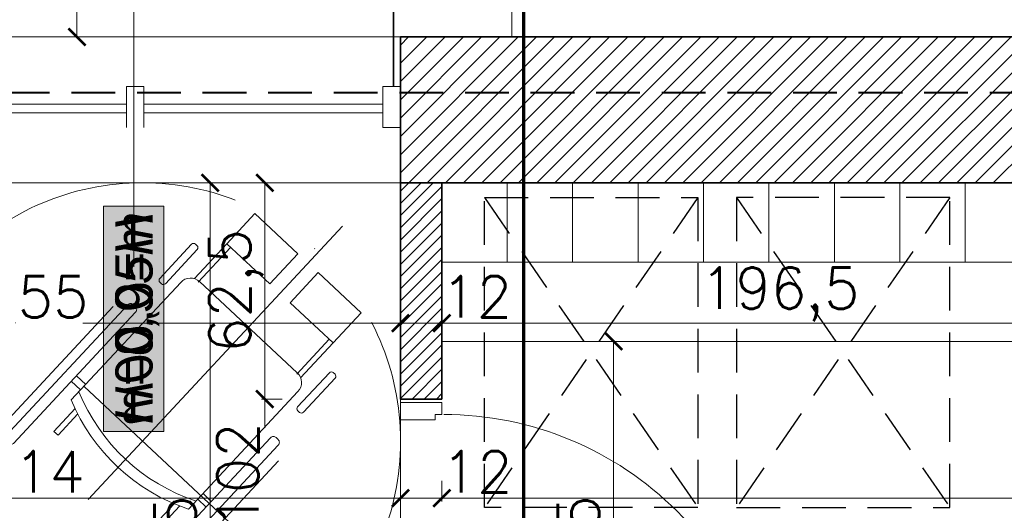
# Model space of a CAD drawing. Header units: millimetres. Extents: x -740 to 33545, y 5178 to 22494.
# Tile 179 of 256: x 10170 to 10456, y 10697 to 10839. Entities that reach past the tile are written whole.
import ezdxf
from ezdxf.lldxf.tags import DXFTag

# ---------------------------------------------------------------- set-up
doc = ezdxf.new("R2010")
doc.units = ezdxf.units.MM
doc.header["$MEASUREMENT"] = 0
for name, pattern in [('ACAD_ISO10W100', [18, 12, -3, 0, -3]), ('DASHED', [19.05, 12.7, -6.35]), ('DASHED2', [9.525, 6.35, -3.175])]:
    doc.linetypes.add(name, pattern=pattern)
doc.layers.get('Defpoints').update_dxf_attribs({"color": 252})
for name, color, linetype in [('_I_EKO_PODKLAD 3', 252, 'Continuous'), ('D-opis', 252, 'Continuous'), ('stolarka', 252, 'Continuous')]:
    doc.layers.add(name, color=color, linetype=linetype)
for name, color, linetype, lineweight in [('_IS_POZA_ZAKRESEM', 2, 'DASHED', 40), ('A_istniejące ściany', 252, 'Continuous', 35), ('A_izolacja', 252, 'Continuous', 9), ('A_l.przerywana', 252, 'ICAD_ISO03W100', 9), ('A_opisy', 252, 'Continuous', 15), ('A_projektowane sciany', 252, 'Continuous', 35), ('A_wyposażenie', 252, 'Continuous', 9), ('A_ściany projektowane', 252, 'Continuous', 35), ('k_wyburzenia widoczne', 252, 'PNEUMATIC2', 18), ('l.przerywana', 252, 'ICAD_ISO03W100', 5), ('l.wypełnien', 252, 'Continuous', 5), ('Nowe_820-G Rysunki Obrazki_Nr_pióra__23', 252, 'Continuous', 15), ('szraf1', 252, 'Continuous', 5), ('wymiarowanie', 252, 'Continuous', 9)]:
    doc.layers.add(name, color=color, linetype=linetype, lineweight=lineweight)
doc.styles.add('ARIALL', font='GOTHIC.TTF', dxfattribs={"height": 40})
doc.styles.add('styl2', font='simplex.shx')
tags = doc.linetypes.add('DASH', pattern=[15, 10, -5]).pattern_tags.tags
tags[6:7] = [DXFTag(74, 4), DXFTag(75, 0), DXFTag(340, '0'), DXFTag(46, 0.0), DXFTag(50, 0.0), DXFTag(44, 0.0), DXFTag(45, 0.0)]
tags[4:5] = [DXFTag(74, 4), DXFTag(75, 0), DXFTag(340, '0'), DXFTag(46, 0.0), DXFTag(50, 0.0), DXFTag(44, 0.0), DXFTag(45, 0.0)]
tags = doc.linetypes.add('ICAD_ISO03W100', pattern=[30, 12, -18]).pattern_tags.tags
tags[6:7] = [DXFTag(74, 4), DXFTag(75, 0), DXFTag(340, '0'), DXFTag(46, 1.0), DXFTag(50, 0.0), DXFTag(44, 0.0), DXFTag(45, 0.0)]
tags[4:5] = [DXFTag(74, 4), DXFTag(75, 0), DXFTag(340, '0'), DXFTag(46, 1.0), DXFTag(50, 0.0), DXFTag(44, 0.0), DXFTag(45, 0.0)]
doc.linetypes.add('PNEUMATIC2', pattern='A,0.5,-0.25,["//",Standard,S=0.2,R=0,X=-0.1,Y=-0.1],-0.25', length=1)
doc.dimstyles.new('Skala 1-50', dxfattribs={"dimtxt": 12, "dimasz": 5, "dimexe": 1, "dimexo": 1, "dimgap": 1.5, "dimtad": 1, "dimdec": 1, "dimrnd": 0.5, "dimtxsty": 'styl2', "dimblk": 'ARCHTICK', "dimcen": 5, "dimadec": 0, "dimazin": 0, "dimtfac": 1, "dimtdec": 1, "dimtmove": 1, "dimatfit": 3, "dimldrblk": 'ARCHTICK', "dimfxl": 0, "dimlwd": -1, "dimlwe": -1, "dimarcsym": 0})

# ---------------------------------------------------------------- blocks, each defined once
blk = doc.blocks.new('FOTEL-K')
at = {"linetype": 'ACAD_ISO10W100'}
for p, q in [((5.633, 7.569), (-5.633, -7.569)), ((7.569, -5.633), (-7.569, 5.633))]:
    blk.add_line(p, q, dxfattribs=at)
for p, q in [((0.222, 4.361), (4.187, 1.41)), ((-0.001, 2.861), (-0.108, 2.718)), ((0.798, 2.266), (-0.001, 2.861)), ((-0.108, 2.718), (0.638, 2.163)), ((1.062, 2.419), (5.201, -0.661)), ((1.629, 2.451), (1.412, 2.159)), ((1.827, 2.303), (1.61, 2.011)), ((-2.741, -0.82), (-2.635, -0.677)), ((-1.941, -1.415), (-2.741, -0.82)), ((-2.635, -0.677), (-1.889, -1.232)), ((5.289, -1.263), (2.729, -4.704)), ((6.489, -2.135), (5.265, -1.224)), ((6.591, -1.997), (5.367, -1.086)), ((-4.113, -1.465), (-0.148, -4.416)), ((2.127, -4.792), (-2.012, -1.712)), ((-1.663, -1.972), (-1.907, -2.301)), ((-1.465, -2.119), (-1.709, -2.448)), ((3.908, -5.603), (2.684, -4.692)), ((3.805, -5.74), (2.581, -4.829))]:
    blk.add_line(p, q)
for points in [[(4.297, 0.733), (4.246, 0.664, -0.414214), (4.065, 0.637), (-0.557, 4.077, -0.414214), (-0.584, 4.258), (-0.532, 4.327, -0.414214), (-0.352, 4.353), (4.271, 0.913, -0.414214)], [(6.473, -0.994), (6.427, -1.056, -0.414214), (6.307, -1.074), (5.103, -0.178, -0.414214), (5.085, -0.058), (5.132, 0.004, -0.414214), (5.252, 0.022), (6.456, -0.874, -0.414214)], [(0.556, -4.295), (0.505, -4.364, -0.414214), (0.324, -4.39), (-4.298, -0.95, -0.414214), (-4.325, -0.769), (-4.273, -0.7, -0.414214), (-4.093, -0.674), (0.53, -4.114, -0.414214)], [(2.811, -5.915), (2.857, -5.853, 0.414214), (2.839, -5.733), (1.636, -4.837, 0.414214), (1.515, -4.855), (1.469, -4.917, 0.414214), (1.487, -5.037), (2.691, -5.933, 0.414214)]]:
    blk.add_lwpolyline(points, format="xyb", close=True)
for points in [[(7.655, -2.789), (6.591, -1.997), (5.464, -3.512), (6.527, -4.304)], [(4.869, -6.532), (3.805, -5.74), (4.933, -4.225), (5.997, -5.017)]]:
    blk.add_lwpolyline(points, close=True)
blk.add_circle((0, 0), 8.291, dxfattribs=at)
for centre, radius, start, end in [((4.045, -3.01), 6.195, 118.7855, 167.9004), ((4.33, -3.223), 6.195, 118.7855, 167.9004), ((4.944, -1.006), 0.43, 323.343, 53.343), ((2.384, -4.447), 0.43, 233.343, 323.343)]:
    blk.add_arc(centre, radius, start, end)
blk = doc.blocks.new('_ArchTick')
at = {"color": 0, "linetype": 'ByBlock', "const_width": 0.15}
blk.add_lwpolyline([(-0.5, -0.5), (0.5, 0.5)], dxfattribs=at)
blk = doc.blocks.new('*D2107')
at = {"layer": 'Defpoints', "color": 0}
for p in [(10174.99, 10854.32), (10171.87, 10834.32), (10186.5, 10834.32)]:
    blk.add_point(p, dxfattribs=at)
at = {"layer": 'wymiarowanie', "color": 0}
for p, q in [((10186.5, 10854.32), (10186.5, 10888.52)), ((10181.5, 10854.32), (10187.5, 10854.32)), ((10186.5, 10854.32), (10186.5, 10834.32)), ((10181.5, 10834.32), (10187.5, 10834.32))]:
    blk.add_line(p, q, dxfattribs=at)
at = {"layer": 'wymiarowanie', "color": 0, "xscale": 5, "yscale": 5, "zscale": 5}
for p, rotation in [((10186.5, 10854.32), 90), ((10186.5, 10834.32), 270)]:
    blk.add_blockref('_ArchTick', p, dxfattribs=dict(at, rotation=rotation))
at = {"layer": 'wymiarowanie', "color": 0, "insert": (10178.7, 10878.29), "char_height": 12, "attachment_point": 5, "rotation": 90, "style": 'styl2'}
blk.add_mtext('20', dxfattribs=at)
blk = doc.blocks.new('*D2234')
at = {"layer": 'Defpoints', "color": 0}
for p in [(10066.23, 10728.73), (10280.43, 10720.32), (10280.43, 10700.5)]:
    blk.add_point(p, dxfattribs=at)
at = {"layer": 'wymiarowanie', "color": 0}
for p, q in [((10066.23, 10705.5), (10066.23, 10699.5)), ((10280.43, 10705.5), (10280.43, 10699.5)), ((10066.23, 10700.5), (10280.43, 10700.5))]:
    blk.add_line(p, q, dxfattribs=at)
at = {"layer": 'wymiarowanie', "color": 0, "xscale": 5, "yscale": 5, "zscale": 5, "rotation": 180}
blk.add_blockref('_ArchTick', (10066.23, 10700.5), dxfattribs=at)
at = {"layer": 'wymiarowanie', "color": 0, "xscale": 5, "yscale": 5, "zscale": 5}
blk.add_blockref('_ArchTick', (10280.43, 10700.5), dxfattribs=at)
at = {"layer": 'wymiarowanie', "color": 0, "insert": (10173.33, 10708.15), "char_height": 12, "attachment_point": 5, "style": 'styl2'}
blk.add_mtext('214', dxfattribs=at)
blk = doc.blocks.new('*D2235')
at = {"layer": 'Defpoints', "color": 0}
for p in [(10280.43, 10720.32), (10292.43, 10720.98), (10292.43, 10700.5)]:
    blk.add_point(p, dxfattribs=at)
at = {"layer": 'wymiarowanie', "color": 0}
for p, q in [((10280.43, 10705.5), (10280.43, 10699.5)), ((10292.43, 10705.5), (10292.43, 10699.5)), ((10280.43, 10700.5), (10292.43, 10700.5))]:
    blk.add_line(p, q, dxfattribs=at)
at = {"layer": 'wymiarowanie', "color": 0, "xscale": 5, "yscale": 5, "zscale": 5, "rotation": 180}
blk.add_blockref('_ArchTick', (10280.43, 10700.5), dxfattribs=at)
at = {"layer": 'wymiarowanie', "color": 0, "xscale": 5, "yscale": 5, "zscale": 5}
blk.add_blockref('_ArchTick', (10292.43, 10700.5), dxfattribs=at)
at = {"layer": 'wymiarowanie', "color": 0, "insert": (10302.69, 10708.15), "char_height": 12, "attachment_point": 5, "style": 'styl2'}
blk.add_mtext('12', dxfattribs=at)
blk = doc.blocks.new('*D2236')
at = {"layer": 'Defpoints', "color": 0}
for p in [(10670.47, 10729.71), (10292.43, 10720.98), (10670.47, 10700.5)]:
    blk.add_point(p, dxfattribs=at)
at = {"layer": 'wymiarowanie', "color": 0}
for p, q in [((10292.43, 10705.5), (10292.43, 10699.5)), ((10670.47, 10705.5), (10670.47, 10699.5)), ((10292.43, 10700.5), (10670.47, 10700.5))]:
    blk.add_line(p, q, dxfattribs=at)
at = {"layer": 'wymiarowanie', "color": 0, "xscale": 5, "yscale": 5, "zscale": 5, "rotation": 180}
blk.add_blockref('_ArchTick', (10292.43, 10700.5), dxfattribs=at)
at = {"layer": 'wymiarowanie', "color": 0, "xscale": 5, "yscale": 5, "zscale": 5}
blk.add_blockref('_ArchTick', (10670.47, 10700.5), dxfattribs=at)
at = {"layer": 'wymiarowanie', "color": 0, "insert": (10481.45, 10708.3), "char_height": 12, "attachment_point": 5, "style": 'styl2'}
blk.add_mtext('378', dxfattribs=at)
blk = doc.blocks.new('*D2275')
at = {"layer": 'Defpoints', "color": 0}
for p in [(10342.32, 10745.99), (10344.42, 10745.99), (10344.42, 10610.52)]:
    blk.add_point(p, dxfattribs=at)
at = {"layer": 'wymiarowanie', "color": 0}
for p, q in [((10343.42, 10745.99), (10341.32, 10745.99)), ((10342.32, 10610.52), (10342.32, 10745.99)), ((10343.42, 10610.52), (10341.32, 10610.52))]:
    blk.add_line(p, q, dxfattribs=at)
at = {"layer": 'wymiarowanie', "color": 0, "xscale": 5, "yscale": 5, "zscale": 5}
for p, rotation in [((10342.32, 10745.99), 90), ((10342.32, 10610.52), 270)]:
    blk.add_blockref('_ArchTick', p, dxfattribs=dict(at, rotation=rotation))
at = {"layer": 'wymiarowanie', "color": 0, "insert": (10333.97, 10678.26), "char_height": 12, "attachment_point": 5, "rotation": 90, "style": 'styl2'}
blk.add_mtext('135,5', dxfattribs=at)
blk = doc.blocks.new('*D2595')
at = {"layer": 'Defpoints', "color": 0}
for p in [(10125.49, 10774.55), (10280.43, 10774.55), (10280.43, 10751.3)]:
    blk.add_point(p, dxfattribs=at)
at = {"layer": 'wymiarowanie', "color": 0}
for p, q in [((10125.49, 10756.3), (10125.49, 10750.3)), ((10280.43, 10756.3), (10280.43, 10750.3)), ((10125.49, 10751.3), (10160.59, 10751.3)), ((10280.43, 10751.3), (10188.23, 10751.3))]:
    blk.add_line(p, q, dxfattribs=at)
at = {"layer": 'wymiarowanie', "color": 0, "xscale": 5, "yscale": 5, "zscale": 5, "rotation": 180}
blk.add_blockref('_ArchTick', (10125.49, 10751.3), dxfattribs=at)
at = {"layer": 'wymiarowanie', "color": 0, "xscale": 5, "yscale": 5, "zscale": 5}
blk.add_blockref('_ArchTick', (10280.43, 10751.3), dxfattribs=at)
at = {"layer": 'wymiarowanie', "color": 0, "insert": (10174.41, 10758.95), "char_height": 12, "attachment_point": 5, "style": 'styl2'}
blk.add_mtext('155', dxfattribs=at)
blk = doc.blocks.new('*D2596')
at = {"layer": 'Defpoints', "color": 0}
for p in [(10280.43, 10774.55), (10292.43, 10774.55), (10292.43, 10751.3)]:
    blk.add_point(p, dxfattribs=at)
at = {"layer": 'wymiarowanie', "color": 0}
for p, q in [((10280.43, 10756.3), (10280.43, 10750.3)), ((10292.43, 10756.3), (10292.43, 10750.3)), ((10280.43, 10751.3), (10292.43, 10751.3))]:
    blk.add_line(p, q, dxfattribs=at)
at = {"layer": 'wymiarowanie', "color": 0, "xscale": 5, "yscale": 5, "zscale": 5, "rotation": 180}
blk.add_blockref('_ArchTick', (10280.43, 10751.3), dxfattribs=at)
at = {"layer": 'wymiarowanie', "color": 0, "xscale": 5, "yscale": 5, "zscale": 5}
blk.add_blockref('_ArchTick', (10292.43, 10751.3), dxfattribs=at)
at = {"layer": 'wymiarowanie', "color": 0, "insert": (10302.56, 10758.95), "char_height": 12, "attachment_point": 5, "style": 'styl2'}
blk.add_mtext('12', dxfattribs=at)
blk = doc.blocks.new('*D2597')
at = {"layer": 'Defpoints', "color": 0}
for p in [(10292.43, 10774.55), (10488.71, 10774.55), (10488.71, 10751.3)]:
    blk.add_point(p, dxfattribs=at)
at = {"layer": 'wymiarowanie', "color": 0}
for p, q in [((10292.43, 10756.3), (10292.43, 10750.3)), ((10488.71, 10756.3), (10488.71, 10750.3)), ((10292.43, 10751.3), (10488.71, 10751.3))]:
    blk.add_line(p, q, dxfattribs=at)
at = {"layer": 'wymiarowanie', "color": 0, "xscale": 5, "yscale": 5, "zscale": 5, "rotation": 180}
blk.add_blockref('_ArchTick', (10292.43, 10751.3), dxfattribs=at)
at = {"layer": 'wymiarowanie', "color": 0, "xscale": 5, "yscale": 5, "zscale": 5}
blk.add_blockref('_ArchTick', (10488.71, 10751.3), dxfattribs=at)
at = {"layer": 'wymiarowanie', "color": 0, "insert": (10390.57, 10759.65), "char_height": 12, "attachment_point": 5, "style": 'styl2'}
blk.add_mtext('196,5', dxfattribs=at)
blk = doc.blocks.new('*D2759')
at = {"layer": 'Defpoints', "color": 0}
for p in [(10280.43, 10791.99), (10241.04, 10729.26), (10280.43, 10729.26)]:
    blk.add_point(p, dxfattribs=at)
at = {"layer": 'wymiarowanie', "color": 0}
for p, q in [((10246.04, 10791.99), (10240.04, 10791.99)), ((10241.04, 10791.99), (10241.04, 10729.26)), ((10246.04, 10729.26), (10240.04, 10729.26))]:
    blk.add_line(p, q, dxfattribs=at)
at = {"layer": 'wymiarowanie', "color": 0, "xscale": 5, "yscale": 5, "zscale": 5}
for p, rotation in [((10241.04, 10791.99), 90), ((10241.04, 10729.26), 270)]:
    blk.add_blockref('_ArchTick', p, dxfattribs=dict(at, rotation=rotation))
at = {"layer": 'wymiarowanie', "color": 0, "insert": (10232.69, 10760.62), "char_height": 12, "attachment_point": 5, "rotation": 90, "style": 'styl2'}
blk.add_mtext('62,5', dxfattribs=at)
blk = doc.blocks.new('*D2760')
at = {"layer": 'Defpoints', "color": 0}
for p in [(10280.43, 10729.26), (10241.04, 10627.26), (10280.43, 10627.26)]:
    blk.add_point(p, dxfattribs=at)
at = {"layer": 'wymiarowanie', "color": 0}
for p, q in [((10246.04, 10729.26), (10240.04, 10729.26)), ((10241.04, 10729.26), (10241.04, 10720.96)), ((10241.04, 10627.26), (10241.04, 10693.2)), ((10246.04, 10627.26), (10240.04, 10627.26))]:
    blk.add_line(p, q, dxfattribs=at)
at = {"layer": 'wymiarowanie', "color": 0, "xscale": 5, "yscale": 5, "zscale": 5}
for p, rotation in [((10241.04, 10729.26), 90), ((10241.04, 10627.26), 270)]:
    blk.add_blockref('_ArchTick', p, dxfattribs=dict(at, rotation=rotation))
at = {"layer": 'wymiarowanie', "color": 0, "insert": (10233.24, 10707.08), "char_height": 12, "attachment_point": 5, "rotation": 90, "style": 'styl2'}
blk.add_mtext('102', dxfattribs=at)
blk = doc.blocks.new('*D2764')
at = {"layer": 'Defpoints', "color": 0}
for p in [(10225.17, 10791.99), (10246.04, 10791.99), (10245.86, 10564.52)]:
    blk.add_point(p, dxfattribs=at)
at = {"layer": 'wymiarowanie', "color": 0}
for p, q in [((10230.17, 10791.99), (10224.17, 10791.99)), ((10225.17, 10564.52), (10225.17, 10791.99)), ((10230.17, 10564.52), (10224.17, 10564.52))]:
    blk.add_line(p, q, dxfattribs=at)
at = {"layer": 'wymiarowanie', "color": 0, "xscale": 5, "yscale": 5, "zscale": 5}
for p, rotation in [((10225.17, 10791.99), 90), ((10225.17, 10564.52), 270)]:
    blk.add_blockref('_ArchTick', p, dxfattribs=dict(at, rotation=rotation))
at = {"layer": 'wymiarowanie', "color": 0, "insert": (10216.82, 10678.26), "char_height": 12, "attachment_point": 5, "rotation": 90, "style": 'styl2'}
blk.add_mtext('227,5', dxfattribs=at)

msp = doc.modelspace()

# ---------------------------------------------------------------- hatches: boundary and pattern name
at = {"layer": 'A_opisy', "ltscale": 0.3}
msp.add_hatch(color=256, dxfattribs=at).paths.add_polyline_path([(10194.2, 10785.27), (10194.2, 10719.81), (10211.73, 10719.81), (10211.73, 10785.27)])
msp.add_hatch(color=256, dxfattribs=at).paths.add_polyline_path([(10194.2, 10785.27), (10194.2, 10719.81), (10211.73, 10719.81), (10211.73, 10785.27)])
msp.add_hatch(color=256, dxfattribs=at).paths.add_polyline_path([(10194.2, 10785.27), (10194.2, 10719.81), (10211.73, 10719.81), (10211.73, 10785.27)])
msp.add_hatch(color=256, dxfattribs=at).paths.add_polyline_path([(10194.2, 10785.27), (10194.2, 10719.81), (10211.73, 10719.81), (10211.73, 10785.27)])
at = {"layer": 'l.wypełnien'}
h = msp.add_hatch(dxfattribs=at)
h.set_pattern_fill('ANSI31', color=256, scale=30, style=0)
h.paths.add_polyline_path([(11009.41, 10808.08), (11009.41, 10791.99), (11103.57, 10791.99), (11103.57, 10816.54), (11178.57, 10816.54), (11178.57, 10791.99), (11191.45, 10791.99), (11191.45, 10834.32), (11169.43, 10834.32), (11169.43, 11134.32), (11169.43, 11331.32), (11249.87, 11331.32), (11249.87, 11346.56), (11249.87, 11358.41), (11249.87, 11374.5), (11169.43, 11374.5), (11126.25, 11374.5), (11126.25, 11134.32), (11126.25, 10834.32), (11009.41, 10834.32), (11009.41, 10819.93)])
h.paths.add_polyline_path([(11404.81, 11374.5), (11404.81, 11331.32), (11602.93, 11331.32), (11602.93, 11374.5)])
h.paths.add_polyline_path([(10316.23, 10791.99), (10406.43, 10791.99), (10425.43, 10791.99), (10444.43, 10791.99), (10463.43, 10791.99), (10488.71, 10791.99), (10488.71, 10808.08), (10488.71, 10819.93), (10488.71, 10834.32), (10316.23, 10834.32)])
h.paths.add_polyline_path([(10717.86, 10791.99), (10854.47, 10791.99), (10854.47, 10834.32), (10717.86, 10834.32)])
h.paths.add_polyline_path([(10643.65, 10834.32), (10643.65, 10819.93), (10643.65, 10808.08), (10643.65, 10791.99), (10717.86, 10791.99), (10717.86, 10834.32)])
h.paths.add_polyline_path([(11757.87, 11374.5), (11757.87, 11331.32), (11799.42, 11331.32), (11799.42, 11374.5)])
h.paths.add_polyline_path([(10280.43, 10834.32), (10280.43, 10791.99), (10316.23, 10791.99), (10316.23, 10834.32)])
h = msp.add_hatch(dxfattribs=at)
h.set_pattern_fill('ANSI31', color=256, scale=20, style=0)
h.paths.add_polyline_path([(10002.23, 10552.52), (10002.23, 10564.52), (10182.4, 10564.52), (10259.5, 10564.52), (10280.43, 10564.52), (10280.43, 10627.26), (10292.43, 10627.26), (10292.43, 10564.52), (10316.23, 10564.52), (10316.23, 10552.52)])
h.paths.add_polyline_path([(10544.19, 10552.52), (10544.19, 10564.52), (10316.23, 10564.52), (10292.43, 10564.52), (10316.23, 10564.52), (10316.23, 10564.52), (10316.23, 10552.52)])
h.paths.add_polyline_path([(10280.43, 10791.99), (10280.43, 10729.26), (10292.43, 10729.26), (10292.43, 10791.99)])

# ---------------------------------------------------------------- linework, layer by layer
at = {"layer": '_I_EKO_PODKLAD 3', "color": 252, "linetype": 'DASHED2', "ltscale": 2}
for p, q in [((10366.82, 10787.78), (10304.82, 10697.78)), ((10304.82, 10787.78), (10366.82, 10697.78)), ((10366.82, 10787.78), (10304.82, 10697.78)), ((10377.99, 10787.78), (10439.99, 10697.78)), ((10439.99, 10787.78), (10377.99, 10697.78)), ((10377.99, 10787.78), (10439.99, 10697.78))]:
    msp.add_line(p, q, dxfattribs=at)
for points in [[(10366.82, 10787.78), (10366.82, 10697.78), (10304.82, 10697.78), (10304.82, 10787.78)], [(10366.82, 10787.78), (10366.82, 10697.78), (10304.82, 10697.78), (10304.82, 10787.78)], [(10377.99, 10787.78), (10377.99, 10697.78), (10439.99, 10697.78), (10439.99, 10787.78)], [(10377.99, 10787.78), (10377.99, 10697.78), (10439.99, 10697.78), (10439.99, 10787.78)]]:
    msp.add_lwpolyline(points, close=True, dxfattribs=at)
at = {"layer": '_IS_POZA_ZAKRESEM'}
msp.add_line((9899.13, 10818.16), (11152.06, 10818.16), dxfattribs=at)
at = {"layer": 'A_istniejące ściany'}
for points in [[(10488.71, 10834.32), (10280.43, 10834.32)], [(10280.43, 10834.32), (10280.43, 10791.99)], [(10280.43, 10834.32), (10280.43, 10819.93)], [(10280.43, 10808.08), (10280.43, 10819.93)], [(10280.43, 10808.08), (10280.43, 10791.99)], [(10280.43, 10791.99), (10488.71, 10791.99)], [(10488.71, 10791.99), (10280.43, 10791.99)]]:
    msp.add_lwpolyline(points, dxfattribs=at)
at = {"layer": 'A_izolacja', "lineweight": 35}
msp.add_line((10278.43, 10819.93), (10278.43, 10854.32), dxfattribs=at)
at = {"layer": 'A_l.przerywana', "ltscale": 0.3}
for points in [[(10125.49, 10834.32), (10280.43, 10834.32)], [(10125.49, 10834.32), (10280.43, 10834.32)], [(10280.43, 10791.99), (10125.49, 10791.99)], [(10280.43, 10729.26), (10292.43, 10729.26)]]:
    msp.add_lwpolyline(points, dxfattribs=at)
at = {"layer": 'A_opisy'}
msp.add_line((10202.96, 10901.06), (10202.96, 10767.59), dxfattribs=at)
at = {"layer": 'A_opisy', "ltscale": 0.3}
msp.add_lwpolyline([(10194.2, 10785.27), (10194.2, 10719.81), (10211.73, 10719.81), (10211.73, 10785.27)], close=True, dxfattribs=at)
msp.add_lwpolyline([(10194.2, 10785.27), (10194.2, 10719.81), (10211.73, 10719.81), (10211.73, 10785.27)], close=True, dxfattribs=at)
msp.add_lwpolyline([(10194.2, 10785.27), (10194.2, 10719.81), (10211.73, 10719.81), (10211.73, 10785.27)], close=True, dxfattribs=at)
msp.add_lwpolyline([(10194.2, 10785.27), (10194.2, 10719.81), (10211.73, 10719.81), (10211.73, 10785.27)], close=True, dxfattribs=at)
at = {"layer": 'A_projektowane sciany'}
msp.add_line((10292.43, 10729.26), (10280.43, 10729.26), dxfattribs=at)
at = {"layer": 'A_wyposażenie', "ltscale": 2}
for points in [[(10292.43, 10791.99), (10292.43, 10768.99), (10406.43, 10768.99), (10406.43, 10791.99)], [(10292.43, 10791.99), (10292.43, 10768.99), (10406.43, 10768.99), (10406.43, 10791.99)], [(10292.43, 10768.99), (10292.43, 10745.99), (10463.43, 10745.99), (10463.43, 10768.99)], [(10292.43, 10768.99), (10292.43, 10745.99), (10463.43, 10745.99), (10463.43, 10768.99)]]:
    msp.add_lwpolyline(points, close=True, dxfattribs=at)
at = {"layer": 'A_wyposażenie', "ltscale": 0.5}
for points in [[(10311.43, 10791.99), (10311.43, 10768.99), (10330.43, 10768.99), (10330.43, 10791.99)], [(10311.43, 10791.99), (10311.43, 10768.99), (10330.43, 10768.99), (10330.43, 10791.99)], [(10330.43, 10791.99), (10330.43, 10768.99), (10349.43, 10768.99), (10349.43, 10791.99)], [(10330.43, 10791.99), (10330.43, 10768.99), (10349.43, 10768.99), (10349.43, 10791.99)], [(10368.43, 10791.99), (10368.43, 10768.99), (10387.43, 10768.99), (10387.43, 10791.99)], [(10368.43, 10791.99), (10368.43, 10768.99), (10387.43, 10768.99), (10387.43, 10791.99)], [(10406.43, 10791.99), (10406.43, 10768.99), (10425.43, 10768.99), (10425.43, 10791.99)], [(10406.43, 10791.99), (10406.43, 10768.99), (10425.43, 10768.99), (10425.43, 10791.99)], [(10425.43, 10791.99), (10425.43, 10768.99), (10444.43, 10768.99), (10444.43, 10791.99)], [(10425.43, 10791.99), (10425.43, 10768.99), (10444.43, 10768.99), (10444.43, 10791.99)], [(10444.43, 10791.99), (10444.43, 10768.99), (10463.43, 10768.99), (10463.43, 10791.99)]]:
    msp.add_lwpolyline(points, close=True, dxfattribs=at)
at = {"layer": 'A_ściany projektowane'}
for p, q in [((10280.43, 10791.99), (10280.43, 10729.26)), ((10292.43, 10791.99), (10292.43, 10729.26))]:
    msp.add_line(p, q, dxfattribs=at)
at = {"layer": 'D-opis', "linetype": 'DASH', "lineweight": 0, "ltscale": 2.5, "const_width": 1}
msp.add_lwpolyline([(10316.23, 9432.01), (10316.23, 10977.35)], dxfattribs=at)
at = {"layer": 'k_wyburzenia widoczne', "ltscale": 20}
msp.add_lwpolyline([(10312.81, 10834.32), (10312.81, 11059.54)], dxfattribs=at)
at = {"layer": 'l.przerywana', "ltscale": 0.3}
msp.add_lwpolyline([(10292.43, 10627.26), (10280.43, 10627.26), (10280.43, 10729.26), (10292.43, 10729.26)], dxfattribs=at)
at = {"layer": 'Nowe_820-G Rysunki Obrazki_Nr_pióra__23', "linetype": 'Continuous', "lineweight": 15}
for points in [[(10205.93, 10819.93), (10200.85, 10819.93)], [(10200.85, 10819.93), (10200.85, 10808.08)], [(10205.93, 10808.08), (10205.93, 10819.93)], [(10280.43, 10819.93), (10275.35, 10819.93)], [(10275.35, 10819.93), (10275.35, 10808.08)], [(10200.85, 10814.85), (10130.57, 10814.85)], [(10200.85, 10812.31), (10200.85, 10814.85)], [(10275.35, 10814.85), (10205.93, 10814.85)], [(10205.93, 10814.85), (10205.93, 10812.31)], [(10275.35, 10812.31), (10275.35, 10814.85)], [(10130.57, 10812.31), (10200.85, 10812.31)], [(10205.93, 10812.31), (10275.35, 10812.31)], [(10275.35, 10808.08), (10280.43, 10808.08)]]:
    msp.add_lwpolyline(points, dxfattribs=at)
at = {"layer": 'stolarka', "lineweight": 9}
msp.add_lwpolyline([(10290.46, 10723.26), (10290.46, 10724.77), (10292.43, 10724.77), (10292.43, 10728.31), (10280.43, 10728.31), (10280.43, 10723.26), (10290.46, 10723.26)], dxfattribs=at)
at = {"layer": 'stolarka', "linetype": 'ICAD_ISO03W100', "lineweight": 13, "ltscale": 0.3}
msp.add_arc((10293.01, 10629), 95.77, 359.9469, 89.9997, dxfattribs=at)

# ---------------------------------------------------------------- block references
at = {"layer": 'szraf1', "linetype": 'ByBlock', "xscale": -9.036144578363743, "yscale": 9.03614457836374, "zscale": 9.036144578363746, "rotation": 190.3790015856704}
msp.add_blockref('FOTEL-K', (10205.51, 10717.07), dxfattribs=at)

# ---------------------------------------------------------------- texts
at = {"layer": 'A_opisy', "ltscale": 0.3, "insert": (10197.65, 10721.92), "char_height": 10.8, "width": 109.7533, "attachment_point": 1, "rotation": 90, "style": 'ARIALL'}
msp.add_mtext('{\\fArial|b0|i1|c238|p34;H=0,95m}', dxfattribs=at)
at = {"layer": 'A_opisy', "ltscale": 0.3, "extrusion": (0, 0, -1), "insert": (10197.65, 10783.15), "char_height": 10.8, "width": 109.7533, "attachment_point": 1, "text_direction": (0, -1, 0), "style": 'ARIALL'}
msp.add_mtext('{\\fArial|b0|i1|c238|p34;H=0,00m}', dxfattribs=at)

# ---------------------------------------------------------------- dimensions: what is measured, and where the dimension line sits
at = {"layer": 'wymiarowanie'}
for base, p1, p2, picture, middle in [((10186.5, 10834.32), (10174.99, 10854.32), (10171.87, 10834.32), '*D2107', (10186.5, 10878.29)), ((10241.04, 10627.26), (10280.43, 10729.26), (10280.43, 10627.26), '*D2760', (10241.04, 10707.08))]:
    dim = msp.add_linear_dim(base=base, p1=p1, p2=p2, angle=90, dimstyle='Skala 1-50', dxfattribs=at)
    dim.commit()
    dim.dimension.update_dxf_attribs({"geometry": picture, "text_midpoint": middle, "dimtype": 160})
for base, p1, p2, picture, middle in [((10225.17, 10791.99), (10245.86, 10564.52), (10246.04, 10791.99), '*D2764', (10216.82, 10678.26)), ((10241.04, 10729.26), (10280.43, 10791.99), (10280.43, 10729.26), '*D2759', (10232.69, 10760.62)), ((10342.32, 10745.99), (10344.42, 10610.52), (10344.42, 10745.99), '*D2275', (10333.97, 10678.26))]:
    dim = msp.add_linear_dim(base=base, p1=p1, p2=p2, angle=90, dimstyle='Skala 1-50', dxfattribs=at)
    dim.commit()
    dim.dimension.update_dxf_attribs({"geometry": picture, "text_midpoint": middle})
for base, p1, p2, picture, middle in [((10280.43, 10751.3), (10125.49, 10774.55), (10280.43, 10774.55), '*D2595', (10174.41, 10751.3)), ((10292.43, 10751.3), (10280.43, 10774.55), (10292.43, 10774.55), '*D2596', (10302.56, 10751.3)), ((10292.43, 10700.5), (10280.43, 10720.32), (10292.43, 10720.98), '*D2235', (10302.69, 10700.5))]:
    dim = msp.add_linear_dim(base=base, p1=p1, p2=p2, dimstyle='Skala 1-50', dxfattribs=at)
    dim.commit()
    dim.dimension.update_dxf_attribs({"geometry": picture, "text_midpoint": middle, "dimtype": 160})
for base, p1, p2, picture, middle in [((10488.71, 10751.3), (10292.43, 10774.55), (10488.71, 10774.55), '*D2597', (10390.57, 10759.65)), ((10280.43, 10700.5), (10066.23, 10728.73), (10280.43, 10720.32), '*D2234', (10173.33, 10708.15)), ((10670.47, 10700.5), (10292.43, 10720.98), (10670.47, 10729.71), '*D2236', (10481.45, 10708.3))]:
    dim = msp.add_linear_dim(base=base, p1=p1, p2=p2, dimstyle='Skala 1-50', dxfattribs=at)
    dim.commit()
    dim.dimension.update_dxf_attribs({"geometry": picture, "text_midpoint": middle})

doc.saveas('drawing.dxf')
